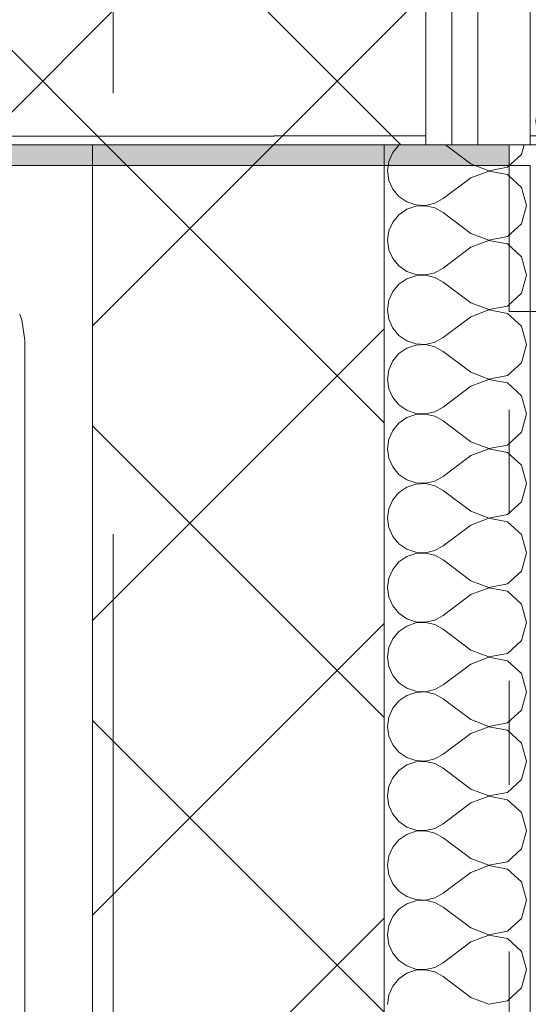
# Model space of a CAD drawing. Header units: millimetres. Extents: x 74467 to 235410, y -65 to 114857.
# Tile 217 of 256: x 139148 to 139392, y 70833 to 71306. Entities that reach past the tile are written whole.
import ezdxf
from ezdxf.enums import TextEntityAlignment as Align

# ---------------------------------------------------------------- set-up
doc = ezdxf.new("R2010")
doc.units = ezdxf.units.MM
doc.header["$MEASUREMENT"] = 0
for name, pattern in [('Katkend topelt', [1093.611073, 529.166651, -211.666656, 141.111112, -211.666656]), ('Punktiir tihe', [176.388884, 0, -176.388884]), ('Putukavõrk', [130, 50, -80]), ('Wipeout_Contour', [1000, 0, -1000])]:
    doc.linetypes.add(name, pattern=pattern)
for name, color, linetype in [('00 Kunstikonkursi LÜ jaoks asendi 2D', 7, 'Continuous'), ('00 Teljed.AR', 7, 'Continuous'), ('1232 Välisseinad.AR', 7, 'Continuous'), ('1235 Vahelaed.AR', 7, 'Continuous'), ('1237 Trepid.AR', 7, 'Continuous'), ('1311 Siseseinad.AR', 7, 'Continuous'), ('1317 Käsipuud.SA', 7, 'Continuous'), ('1326 Seinapinnad.SA', 7, 'Continuous'), ('9350 Netopind.AR', 7, 'Continuous')]:
    doc.layers.add(name, color=color, linetype=linetype)
doc.styles.add('GENERATED_STYLE_3', font='txt')
pattern_1 = [(45, (0, 0), (-70.71068, 70.71068), []), (135, (0, 0), (70.71068, 70.71068), [])]
pattern_2 = [(0, (0, 0), (0, 75), [0, -75])]

# ---------------------------------------------------------------- blocks, each defined once
blk = doc.blocks.new('Slab_19_1', base_point=(137442.64, 67680.27))
at = {"layer": '1235 Vahelaed.AR', "color": 7, "linetype": 'Continuous', "lineweight": 13, "flags": 128}
blk.add_lwpolyline([(137442.64, 67680.27), (139382.64, 67680.27), (139382.64, 69965.72), (139552.64, 69965.72), (139552.64, 71165.88), (139382.64, 71165.88), (139382.64, 71245.88), (137442.64, 71245.88)], close=True, dxfattribs=at)
blk = doc.blocks.new('Stair_2_1')
at = {"layer": '1237 Trepid.AR', "color": 253, "linetype": 'Putukavõrk', "lineweight": 13, "true_color": 0xa5a6a4}
for p, q in [((139382.64, 71235.88), (137492.64, 71235.88)), ((139382.67, 67688.68), (139382.64, 71235.88))]:
    blk.add_line(p, q, dxfattribs=at)
blk = doc.blocks.new('Wall_11_1', base_point=(132092.64, 71435.88))
at = {"layer": '1311 Siseseinad.AR', "linetype": 'Continuous', "lineweight": 13, "true_color": 0x50504f}
h = blk.add_hatch(dxfattribs=at)
h.set_pattern_fill('Plokk_õõnesbetoon_0001', color=251, style=0, pattern_type=2)
h.set_pattern_definition(pattern_1)
h.paths.add_polyline_path([(139392.64, 71435.88), (133882.64, 71435.88), (133882.64, 71245.88), (139392.64, 71245.88)])
at = {"layer": '1311 Siseseinad.AR', "color": 7, "linetype": 'Continuous', "lineweight": 15, "flags": 128}
blk.add_lwpolyline([(133882.64, 71245.88), (139392.64, 71245.88)], dxfattribs=at)
blk = doc.blocks.new('Trepp_Trepikoda_PK 1-TR2_2_1', base_point=(132392.64, 71235.88))
at = {"layer": '9350 Netopind.AR', "color": 7, "linetype": 'Continuous', "lineweight": 13, "flags": 128}
blk.add_lwpolyline([(131492.64, 71235.88), (131492.64, 69745.88), (132242.64, 69745.88), (132242.64, 67659.48), (133954.52, 67641.05), (133954.52, 67705.5), (139392.67, 67688.65), (139392.64, 69545.88), (139182.64, 69545.88), (139182.64, 69985.88), (139392.64, 69985.88), (139392.64, 71235.88)], close=True, dxfattribs=at)
blk = doc.blocks.new('Wall_28_1', base_point=(132282.64, 71245.88))
at = {"layer": '1326 Seinapinnad.SA', "linetype": 'Continuous', "lineweight": 0, "true_color": 0xfefefe}
blk.add_hatch(color=7, dxfattribs=at).paths.add_polyline_path([(139382.64, 71245.88), (133882.64, 71245.88), (133882.64, 71235.88), (139382.64, 71235.88)])
at = {"layer": '1326 Seinapinnad.SA', "color": 7, "linetype": 'Continuous', "lineweight": 15, "flags": 128}
for points in [[(139382.64, 71245.88), (133882.64, 71245.88)], [(139382.64, 71235.88), (139382.64, 71245.88)], [(133882.64, 71235.88), (139382.64, 71235.88)]]:
    blk.add_lwpolyline(points, dxfattribs=at)
blk = doc.blocks.new('Wall_339_1', base_point=(139342.64, 73185.88))
at = {"color": 254, "linetype": 'Wipeout_Contour', "lineweight": 0, "ltscale": 627919.733031}
blk.add_wipeout([(139392.64, 71245.88), (139392.64, 73185.88), (139367.64, 73185.88), (139367.64, 71245.88)], dxfattribs=at).dxf.layer = '1232 Välisseinad.AR'
at = {"color": 254, "linetype": 'Wipeout_Contour', "lineweight": 0, "ltscale": 627853.141775}
blk.add_wipeout([(139367.64, 71245.88), (139367.64, 73185.88), (139355.14, 73185.88), (139355.14, 71245.88)], dxfattribs=at).dxf.layer = '1232 Välisseinad.AR'
at = {"layer": '1232 Välisseinad.AR', "color": 7, "linetype": 'Continuous', "lineweight": 13, "flags": 128}
blk.add_lwpolyline([(139392.64, 71245.88), (139367.64, 71245.88)], dxfattribs=at)
at = {"color": 254, "linetype": 'Wipeout_Contour', "lineweight": 0, "ltscale": 627808.748847}
blk.add_wipeout([(139355.14, 71245.88), (139355.14, 73185.88), (139342.64, 73185.88), (139342.64, 71245.88)], dxfattribs=at).dxf.layer = '1232 Välisseinad.AR'
at = {"layer": '1232 Välisseinad.AR', "color": 7, "linetype": 'Continuous', "lineweight": 13, "flags": 128}
for points in [[(139342.64, 73185.88), (139342.64, 71245.88)], [(139355.14, 71245.88), (139342.64, 71245.88)], [(139367.64, 71245.88), (139355.14, 71245.88)]]:
    blk.add_lwpolyline(points, dxfattribs=at)
blk = doc.blocks.new('*X1645')
at = {"layer": '1232 Välisseinad.AR', "color": 252, "linetype": 'Continuous', "lineweight": 13, "true_color": 0x8c8d8c}
for p, q in [((139426.64, 71685.6), (139418.76, 71685.22)), ((139425.55, 71685.88), (139426.64, 71685.83)), ((139426.64, 71685.83), (139426.86, 71685.88)), ((139434.32, 71683.81), (139426.64, 71685.6)), ((139505.52, 71670.69), (139509.79, 71685.71)), ((139509.79, 71685.71), (139509.74, 71685.88)), ((139411.29, 71682.7), (139404.8, 71678.23)), ((139418.76, 71685.22), (139411.29, 71682.7)), ((139441.21, 71680), (139434.32, 71683.81)), ((139404.8, 71678.23), (139399.77, 71672.16)), ((139464.07, 71662.86), (139441.21, 71680)), ((139399.77, 71672.16), (139396.59, 71664.95)), ((139493.99, 71660.16), (139505.52, 71670.69)), ((139396.59, 71664.95), (139395.5, 71657.14)), ((139464.07, 71662.86), (139478.65, 71657.26)), ((139395.5, 71657.14), (139396.59, 71649.34)), ((139478.65, 71657.03), (139464.07, 71651.43)), ((139478.65, 71657.26), (139493.99, 71660.16)), ((139493.99, 71654.13), (139478.65, 71657.03)), ((139505.52, 71643.59), (139493.99, 71654.13)), ((139396.59, 71649.34), (139399.77, 71642.12)), ((139464.07, 71651.43), (139441.21, 71634.29)), ((139509.79, 71628.57), (139505.52, 71643.59)), ((139399.77, 71642.12), (139404.8, 71636.05)), ((139404.8, 71636.05), (139411.29, 71631.59)), ((139434.32, 71630.47), (139441.21, 71634.29)), ((139411.29, 71631.59), (139418.76, 71629.07)), ((139418.76, 71629.07), (139426.64, 71628.69)), ((139426.64, 71628.69), (139434.32, 71630.47)), ((139411.29, 71625.56), (139404.8, 71621.09)), ((139418.76, 71628.07), (139411.29, 71625.56)), ((139426.64, 71628.46), (139418.76, 71628.07)), ((139434.32, 71626.67), (139426.64, 71628.46)), ((139441.21, 71622.86), (139434.32, 71626.67)), ((139505.52, 71613.55), (139509.79, 71628.57)), ((139404.8, 71621.09), (139399.77, 71615.02)), ((139464.07, 71605.71), (139441.21, 71622.86)), ((139399.77, 71615.02), (139396.59, 71607.81)), ((139493.99, 71603.02), (139505.52, 71613.55)), ((139396.59, 71607.81), (139395.5, 71600)), ((139464.07, 71605.71), (139478.65, 71600.12)), ((139478.65, 71600.12), (139493.99, 71603.02)), ((139395.5, 71600), (139396.59, 71592.19)), ((139478.65, 71599.88), (139464.07, 71594.29)), ((139493.99, 71596.98), (139478.65, 71599.88)), ((139505.52, 71586.45), (139493.99, 71596.98)), ((139396.59, 71592.19), (139399.77, 71584.98)), ((139464.07, 71594.29), (139441.21, 71577.14)), ((139509.79, 71571.43), (139505.52, 71586.45)), ((139399.77, 71584.98), (139404.8, 71578.91)), ((139404.8, 71578.91), (139411.29, 71574.44)), ((139434.32, 71573.33), (139441.21, 71577.14)), ((139411.29, 71574.44), (139418.76, 71571.93)), ((139418.76, 71571.93), (139426.64, 71571.54)), ((139426.64, 71571.54), (139434.32, 71573.33)), ((139411.29, 71568.41), (139404.8, 71563.95)), ((139418.76, 71570.93), (139411.29, 71568.41)), ((139426.64, 71571.31), (139418.76, 71570.93)), ((139434.32, 71569.53), (139426.64, 71571.31)), ((139441.21, 71565.71), (139434.32, 71569.53)), ((139505.52, 71556.41), (139509.79, 71571.43)), ((139404.8, 71563.95), (139399.77, 71557.88)), ((139464.07, 71548.57), (139441.21, 71565.71)), ((139399.77, 71557.88), (139396.59, 71550.66)), ((139493.99, 71545.87), (139505.52, 71556.41)), ((139396.59, 71550.66), (139395.5, 71542.86)), ((139464.07, 71548.57), (139478.65, 71542.97)), ((139478.65, 71542.97), (139493.99, 71545.87)), ((139395.5, 71542.86), (139396.59, 71535.05)), ((139478.65, 71542.74), (139464.07, 71537.14)), ((139493.99, 71539.84), (139478.65, 71542.74)), ((139505.52, 71529.31), (139493.99, 71539.84)), ((139396.59, 71535.05), (139399.77, 71527.84)), ((139464.07, 71537.14), (139441.21, 71520)), ((139399.77, 71527.84), (139404.8, 71521.77)), ((139509.79, 71514.29), (139505.52, 71529.31)), ((139404.8, 71521.77), (139411.29, 71517.3)), ((139434.32, 71516.19), (139441.21, 71520)), ((139411.29, 71517.3), (139418.76, 71514.78)), ((139426.64, 71514.4), (139434.32, 71516.19)), ((139411.29, 71511.27), (139404.8, 71506.81)), ((139418.76, 71513.79), (139411.29, 71511.27)), ((139418.76, 71514.78), (139426.64, 71514.4)), ((139426.64, 71514.17), (139418.76, 71513.79)), ((139434.32, 71512.39), (139426.64, 71514.17)), ((139441.21, 71508.57), (139434.32, 71512.39)), ((139505.52, 71499.26), (139509.79, 71514.29)), ((139404.8, 71506.81), (139399.77, 71500.74)), ((139464.07, 71491.43), (139441.21, 71508.57)), ((139399.77, 71500.74), (139396.59, 71493.52)), ((139493.99, 71488.73), (139505.52, 71499.26)), ((139396.59, 71493.52), (139395.5, 71485.71)), ((139464.07, 71491.43), (139478.65, 71485.83)), ((139478.65, 71485.83), (139493.99, 71488.73)), ((139395.5, 71485.71), (139396.59, 71477.91)), ((139478.65, 71485.6), (139464.07, 71480)), ((139493.99, 71482.7), (139478.65, 71485.6)), ((139505.52, 71472.16), (139493.99, 71482.7)), ((139396.59, 71477.91), (139399.77, 71470.69)), ((139464.07, 71480), (139441.21, 71462.86)), ((139399.77, 71470.69), (139404.8, 71464.62)), ((139509.79, 71457.14), (139505.52, 71472.16)), ((139404.8, 71464.62), (139411.29, 71460.16)), ((139411.29, 71460.16), (139418.76, 71457.64)), ((139426.64, 71457.26), (139434.32, 71459.04)), ((139434.32, 71459.04), (139441.21, 71462.86)), ((139411.29, 71454.13), (139404.8, 71449.66)), ((139418.76, 71456.65), (139411.29, 71454.13)), ((139418.76, 71457.64), (139426.64, 71457.26)), ((139426.64, 71457.03), (139418.76, 71456.65)), ((139434.32, 71455.24), (139426.64, 71457.03)), ((139441.21, 71451.43), (139434.32, 71455.24)), ((139505.52, 71442.12), (139509.79, 71457.14)), ((139404.8, 71449.66), (139399.77, 71443.59)), ((139464.07, 71434.29), (139441.21, 71451.43)), ((139399.77, 71443.59), (139396.59, 71436.38)), ((139493.99, 71431.59), (139505.52, 71442.12)), ((139396.59, 71436.38), (139395.5, 71428.57)), ((139464.07, 71434.29), (139478.65, 71428.69)), ((139478.65, 71428.69), (139493.99, 71431.59)), ((139395.5, 71428.57), (139396.59, 71420.76)), ((139478.65, 71428.46), (139464.07, 71422.86)), ((139493.99, 71425.56), (139478.65, 71428.46)), ((139505.52, 71415.02), (139493.99, 71425.56)), ((139396.59, 71420.76), (139399.77, 71413.55)), ((139464.07, 71422.86), (139441.21, 71405.71)), ((139399.77, 71413.55), (139404.8, 71407.48)), ((139509.79, 71400), (139505.52, 71415.02)), ((139404.8, 71407.48), (139411.29, 71403.02)), ((139411.29, 71403.02), (139418.76, 71400.5)), ((139426.64, 71400.12), (139434.32, 71401.9)), ((139434.32, 71401.9), (139441.21, 71405.71)), ((139418.76, 71399.5), (139411.29, 71396.98)), ((139418.76, 71400.5), (139426.64, 71400.12)), ((139426.64, 71399.88), (139418.76, 71399.5)), ((139434.32, 71398.1), (139426.64, 71399.88)), ((139441.21, 71394.29), (139434.32, 71398.1)), ((139505.52, 71384.98), (139509.79, 71400)), ((139404.8, 71392.52), (139399.77, 71386.45)), ((139411.29, 71396.98), (139404.8, 71392.52)), ((139464.07, 71377.14), (139441.21, 71394.29)), ((139399.77, 71386.45), (139396.59, 71379.24)), ((139493.99, 71374.44), (139505.52, 71384.98)), ((139396.59, 71379.24), (139395.5, 71371.43)), ((139464.07, 71377.14), (139478.65, 71371.54)), ((139478.65, 71371.54), (139493.99, 71374.44)), ((139395.5, 71371.43), (139396.59, 71363.62)), ((139478.65, 71371.31), (139464.07, 71365.71)), ((139493.99, 71368.41), (139478.65, 71371.31)), ((139464.07, 71365.71), (139441.21, 71348.57)), ((139505.52, 71357.88), (139493.99, 71368.41)), ((139396.59, 71363.62), (139399.77, 71356.41)), ((139399.77, 71356.41), (139404.8, 71350.34)), ((139509.79, 71342.86), (139505.52, 71357.88)), ((139404.8, 71350.34), (139411.29, 71345.87)), ((139411.29, 71345.87), (139418.76, 71343.35)), ((139434.32, 71344.76), (139441.21, 71348.57)), ((139418.76, 71342.36), (139411.29, 71339.84)), ((139418.76, 71343.35), (139426.64, 71342.97)), ((139426.64, 71342.74), (139418.76, 71342.36)), ((139426.64, 71342.97), (139434.32, 71344.76)), ((139434.32, 71340.96), (139426.64, 71342.74)), ((139441.21, 71337.14), (139434.32, 71340.96)), ((139505.52, 71327.84), (139509.79, 71342.86)), ((139411.29, 71339.84), (139404.8, 71335.38)), ((139464.07, 71320), (139441.21, 71337.14)), ((139404.8, 71335.38), (139399.77, 71329.31)), ((139399.77, 71329.31), (139396.59, 71322.09)), ((139493.99, 71317.3), (139505.52, 71327.84)), ((139396.59, 71322.09), (139395.5, 71314.29)), ((139464.07, 71320), (139478.65, 71314.4)), ((139478.65, 71314.4), (139493.99, 71317.3)), ((139395.5, 71314.29), (139396.59, 71306.48)), ((139478.65, 71314.17), (139464.07, 71308.57)), ((139493.99, 71311.27), (139478.65, 71314.17)), ((139464.07, 71308.57), (139441.21, 71291.43)), ((139505.52, 71300.74), (139493.99, 71311.27)), ((139396.59, 71306.48), (139399.77, 71299.26)), ((139399.77, 71299.26), (139404.8, 71293.19)), ((139509.79, 71285.71), (139505.52, 71300.74)), ((139404.8, 71293.19), (139411.29, 71288.73)), ((139411.29, 71288.73), (139418.76, 71286.21)), ((139434.32, 71287.61), (139441.21, 71291.43)), ((139418.76, 71285.22), (139411.29, 71282.7)), ((139418.76, 71286.21), (139426.64, 71285.83)), ((139426.64, 71285.6), (139418.76, 71285.22)), ((139426.64, 71285.83), (139434.32, 71287.61)), ((139434.32, 71283.81), (139426.64, 71285.6)), ((139441.21, 71280), (139434.32, 71283.81)), ((139505.52, 71270.69), (139509.79, 71285.71)), ((139411.29, 71282.7), (139404.8, 71278.23)), ((139464.07, 71262.86), (139441.21, 71280)), ((139404.8, 71278.23), (139399.77, 71272.16)), ((139399.77, 71272.16), (139396.59, 71264.95)), ((139493.99, 71260.16), (139505.52, 71270.69)), ((139396.59, 71264.95), (139395.5, 71257.14)), ((139464.07, 71262.86), (139478.65, 71257.26)), ((139478.65, 71257.26), (139493.99, 71260.16)), ((139395.5, 71257.14), (139396.59, 71249.34)), ((139478.65, 71257.03), (139464.07, 71251.43)), ((139493.99, 71254.13), (139478.65, 71257.03)), ((139464.07, 71251.43), (139456.68, 71245.88)), ((139503.01, 71245.88), (139493.99, 71254.13)), ((139396.59, 71249.34), (139398.11, 71245.88))]:
    blk.add_line(p, q, dxfattribs=at)
blk = doc.blocks.new('Wall_642_1', base_point=(139342.64, 71245.88))
at = {"layer": '1232 Välisseinad.AR', "linetype": 'Continuous', "lineweight": 13, "true_color": 0x8c8d8c}
h = blk.add_hatch(dxfattribs=at)
h.set_pattern_fill('Kips__1__0001', color=252, style=0, pattern_type=2)
h.set_pattern_definition(pattern_2)
h.paths.add_polyline_path([(139355.14, 71245.88), (139355.14, 71685.88), (139342.64, 71685.88), (139342.64, 71245.88)])
h = blk.add_hatch(dxfattribs=at)
h.set_pattern_fill('Kips__1__0001', color=252, style=0, pattern_type=2)
h.set_pattern_definition(pattern_2)
h.paths.add_polyline_path([(139367.64, 71245.88), (139367.64, 71685.88), (139355.14, 71685.88), (139355.14, 71245.88)])
at = {"layer": '1232 Välisseinad.AR', "color": 7, "linetype": 'Continuous', "lineweight": 15}
for p, q in [((139355.14, 71245.88), (139355.14, 71685.88)), ((139367.64, 71245.88), (139367.64, 71685.88)), ((139392.64, 71245.88), (139392.64, 71685.88))]:
    blk.add_line(p, q, dxfattribs=at)
at = {"layer": '1232 Välisseinad.AR', "color": 7, "linetype": 'Continuous', "lineweight": 13, "flags": 128}
for points in [[(139355.14, 71685.88), (139342.64, 71685.88)], [(139367.64, 71685.88), (139355.14, 71685.88)], [(139392.64, 71685.88), (139367.64, 71685.88)], [(139512.64, 71685.88), (139392.64, 71685.88)], [(139355.14, 71245.88), (139342.64, 71245.88)], [(139367.64, 71245.88), (139355.14, 71245.88)], [(139392.64, 71245.88), (139367.64, 71245.88)], [(139512.64, 71245.88), (139392.64, 71245.88)]]:
    blk.add_lwpolyline(points, dxfattribs=at)
at = {"layer": '1232 Välisseinad.AR', "color": 7, "linetype": 'Continuous', "lineweight": 15, "flags": 128}
for points in [[(139342.64, 71685.88), (139342.64, 71245.88)], [(139512.64, 71245.88), (139512.64, 71685.88)]]:
    blk.add_lwpolyline(points, dxfattribs=at)
at = {"layer": '1232 Välisseinad.AR', "color": 7, "lineweight": 15}
blk.add_blockref('*X1645', (0, 0), dxfattribs=at)
blk = doc.blocks.new('Railing_3_1')
at = {"layer": '1317 Käsipuud.SA', "color": 7, "linetype": 'Continuous', "lineweight": 13}
for p, q in [((139148.84, 71161.92), (139147.75, 71164.56)), ((139148.84, 71161.92), (139147.75, 71164.56)), ((139150.14, 71152.03), (139148.84, 71161.92)), ((139150.14, 71152.03), (139148.84, 71161.92)), ((139150.14, 71125.88), (139150.14, 71152.03)), ((139150.14, 71125.88), (139150.14, 71152.03)), ((139150.14, 71109.84), (139150.14, 71125.88)), ((139150.14, 71109.84), (139150.14, 71125.88)), ((139150.14, 67836.92), (139150.14, 71109.84)), ((139150.14, 67836.92), (139150.14, 71109.84))]:
    blk.add_line(p, q, dxfattribs=at)
blk = doc.blocks.new('*X3572')
at = {"layer": '1232 Välisseinad.AR', "color": 252, "linetype": 'Continuous', "lineweight": 13, "true_color": 0x8c8d8c}
for p, q in [((139330.09, 71245.88), (139329.73, 71245.64)), ((139364.31, 71236.67), (139352.02, 71245.88)), ((139388.49, 71241.24), (139389.81, 71245.88)), ((139326.8, 71242.1), (139324.94, 71237.89)), ((139329.73, 71245.64), (139326.8, 71242.1)), ((139381.76, 71235.09), (139388.49, 71241.24)), ((139324.94, 71237.89), (139324.31, 71233.33)), ((139364.31, 71236.67), (139372.81, 71233.4)), ((139324.31, 71233.33), (139324.94, 71228.78)), ((139372.81, 71233.27), (139364.31, 71230)), ((139372.81, 71233.4), (139381.76, 71235.09)), ((139381.76, 71231.57), (139372.81, 71233.27)), ((139324.94, 71228.78), (139326.8, 71224.57)), ((139364.31, 71230), (139350.98, 71220)), ((139388.49, 71225.43), (139381.76, 71231.57)), ((139326.8, 71224.57), (139329.73, 71221.03)), ((139390.98, 71216.67), (139388.49, 71225.43)), ((139329.73, 71221.03), (139333.52, 71218.43)), ((139333.52, 71218.43), (139337.88, 71216.96)), ((139342.47, 71216.73), (139346.95, 71217.77)), ((139346.95, 71217.77), (139350.98, 71220)), ((139333.52, 71214.91), (139329.73, 71212.3)), ((139337.88, 71216.38), (139333.52, 71214.91)), ((139337.88, 71216.96), (139342.47, 71216.73)), ((139342.47, 71216.6), (139337.88, 71216.38)), ((139346.95, 71215.56), (139342.47, 71216.6)), ((139350.98, 71213.33), (139346.95, 71215.56)), ((139364.31, 71203.33), (139350.98, 71213.33)), ((139388.49, 71207.9), (139390.98, 71216.67)), ((139326.8, 71208.76), (139324.94, 71204.55)), ((139329.73, 71212.3), (139326.8, 71208.76)), ((139324.94, 71204.55), (139324.31, 71200)), ((139381.76, 71201.76), (139388.49, 71207.9)), ((139324.31, 71200), (139324.94, 71195.45)), ((139364.31, 71203.33), (139372.81, 71200.07)), ((139372.81, 71199.93), (139364.31, 71196.67)), ((139372.81, 71200.07), (139381.76, 71201.76)), ((139381.76, 71198.24), (139372.81, 71199.93)), ((139324.94, 71195.45), (139326.8, 71191.24)), ((139364.31, 71196.67), (139350.98, 71186.67)), ((139388.49, 71192.1), (139381.76, 71198.24)), ((139326.8, 71191.24), (139329.73, 71187.7)), ((139390.98, 71183.33), (139388.49, 71192.1)), ((139329.73, 71187.7), (139333.52, 71185.09)), ((139333.52, 71185.09), (139337.88, 71183.62)), ((139342.47, 71183.4), (139346.95, 71184.44)), ((139346.95, 71184.44), (139350.98, 71186.67)), ((139333.52, 71181.57), (139329.73, 71178.97)), ((139337.88, 71183.04), (139333.52, 71181.57)), ((139337.88, 71183.62), (139342.47, 71183.4)), ((139342.47, 71183.27), (139337.88, 71183.04)), ((139346.95, 71182.23), (139342.47, 71183.27)), ((139350.98, 71180), (139346.95, 71182.23)), ((139364.31, 71170), (139350.98, 71180)), ((139388.49, 71174.57), (139390.98, 71183.33)), ((139326.8, 71175.43), (139324.94, 71171.22)), ((139329.73, 71178.97), (139326.8, 71175.43)), ((139324.94, 71171.22), (139324.31, 71166.67)), ((139381.76, 71168.43), (139388.49, 71174.57)), ((139324.31, 71166.67), (139324.94, 71162.11)), ((139364.31, 71170), (139372.81, 71166.73)), ((139372.81, 71166.6), (139364.31, 71163.33)), ((139372.81, 71166.73), (139381.76, 71168.43)), ((139381.76, 71164.91), (139372.81, 71166.6)), ((139324.94, 71162.11), (139326.8, 71157.9)), ((139364.31, 71163.33), (139350.98, 71153.33)), ((139388.49, 71158.76), (139381.76, 71164.91)), ((139326.8, 71157.9), (139329.73, 71154.36)), ((139390.98, 71150), (139388.49, 71158.76)), ((139329.73, 71154.36), (139333.52, 71151.76)), ((139333.52, 71151.76), (139337.88, 71150.29)), ((139346.95, 71151.11), (139350.98, 71153.33)), ((139333.52, 71148.24), (139329.73, 71145.64)), ((139337.88, 71149.71), (139333.52, 71148.24)), ((139337.88, 71150.29), (139342.47, 71150.07)), ((139342.47, 71149.93), (139337.88, 71149.71)), ((139342.47, 71150.07), (139346.95, 71151.11)), ((139346.95, 71148.89), (139342.47, 71149.93)), ((139350.98, 71146.67), (139346.95, 71148.89)), ((139364.31, 71136.67), (139350.98, 71146.67)), ((139388.49, 71141.24), (139390.98, 71150)), ((139326.8, 71142.1), (139324.94, 71137.89)), ((139329.73, 71145.64), (139326.8, 71142.1)), ((139324.94, 71137.89), (139324.31, 71133.33)), ((139381.76, 71135.09), (139388.49, 71141.24)), ((139324.31, 71133.33), (139324.94, 71128.78)), ((139364.31, 71136.67), (139372.81, 71133.4)), ((139372.81, 71133.27), (139364.31, 71130)), ((139372.81, 71133.4), (139381.76, 71135.09)), ((139381.76, 71131.57), (139372.81, 71133.27)), ((139324.94, 71128.78), (139326.8, 71124.57)), ((139364.31, 71130), (139350.98, 71120)), ((139388.49, 71125.43), (139381.76, 71131.57)), ((139326.8, 71124.57), (139329.73, 71121.03)), ((139390.98, 71116.67), (139388.49, 71125.43)), ((139329.73, 71121.03), (139333.52, 71118.43)), ((139333.52, 71118.43), (139337.88, 71116.96)), ((139346.95, 71117.77), (139350.98, 71120)), ((139333.52, 71114.91), (139329.73, 71112.3)), ((139337.88, 71116.38), (139333.52, 71114.91)), ((139337.88, 71116.96), (139342.47, 71116.73)), ((139342.47, 71116.6), (139337.88, 71116.38)), ((139342.47, 71116.73), (139346.95, 71117.77)), ((139346.95, 71115.56), (139342.47, 71116.6)), ((139350.98, 71113.33), (139346.95, 71115.56)), ((139388.49, 71107.9), (139390.98, 71116.67)), ((139329.73, 71112.3), (139326.8, 71108.76)), ((139364.31, 71103.33), (139350.98, 71113.33)), ((139324.94, 71104.55), (139324.31, 71100)), ((139326.8, 71108.76), (139324.94, 71104.55)), ((139381.76, 71101.76), (139388.49, 71107.9)), ((139324.31, 71100), (139324.94, 71095.45)), ((139364.31, 71103.33), (139372.81, 71100.07)), ((139372.81, 71099.93), (139364.31, 71096.67)), ((139372.81, 71100.07), (139381.76, 71101.76)), ((139381.76, 71098.24), (139372.81, 71099.93)), ((139324.94, 71095.45), (139326.8, 71091.24)), ((139364.31, 71096.67), (139350.98, 71086.67)), ((139388.49, 71092.1), (139381.76, 71098.24)), ((139326.8, 71091.24), (139329.73, 71087.7)), ((139390.98, 71083.33), (139388.49, 71092.1)), ((139329.73, 71087.7), (139333.52, 71085.09)), ((139346.95, 71084.44), (139350.98, 71086.67)), ((139333.52, 71081.57), (139329.73, 71078.97)), ((139333.52, 71085.09), (139337.88, 71083.62)), ((139337.88, 71083.04), (139333.52, 71081.57)), ((139337.88, 71083.62), (139342.47, 71083.4)), ((139342.47, 71083.27), (139337.88, 71083.04)), ((139342.47, 71083.4), (139346.95, 71084.44)), ((139346.95, 71082.23), (139342.47, 71083.27)), ((139350.98, 71080), (139346.95, 71082.23)), ((139388.49, 71074.57), (139390.98, 71083.33)), ((139329.73, 71078.97), (139326.8, 71075.43)), ((139364.31, 71070), (139350.98, 71080)), ((139324.94, 71071.22), (139324.31, 71066.67)), ((139326.8, 71075.43), (139324.94, 71071.22)), ((139381.76, 71068.43), (139388.49, 71074.57)), ((139324.31, 71066.67), (139324.94, 71062.11)), ((139364.31, 71070), (139372.81, 71066.73)), ((139372.81, 71066.6), (139364.31, 71063.33)), ((139372.81, 71066.73), (139381.76, 71068.43)), ((139381.76, 71064.91), (139372.81, 71066.6)), ((139324.94, 71062.11), (139326.8, 71057.9)), ((139364.31, 71063.33), (139350.98, 71053.33)), ((139388.49, 71058.76), (139381.76, 71064.91)), ((139326.8, 71057.9), (139329.73, 71054.36)), ((139390.98, 71050), (139388.49, 71058.76)), ((139329.73, 71054.36), (139333.52, 71051.76)), ((139346.95, 71051.11), (139350.98, 71053.33)), ((139333.52, 71048.24), (139329.73, 71045.64)), ((139333.52, 71051.76), (139337.88, 71050.29)), ((139337.88, 71049.71), (139333.52, 71048.24)), ((139337.88, 71050.29), (139342.47, 71050.07)), ((139342.47, 71049.93), (139337.88, 71049.71)), ((139342.47, 71050.07), (139346.95, 71051.11)), ((139346.95, 71048.89), (139342.47, 71049.93)), ((139350.98, 71046.67), (139346.95, 71048.89)), ((139388.49, 71041.24), (139390.98, 71050)), ((139329.73, 71045.64), (139326.8, 71042.1)), ((139364.31, 71036.67), (139350.98, 71046.67)), ((139326.8, 71042.1), (139324.94, 71037.89)), ((139381.76, 71035.09), (139388.49, 71041.24)), ((139324.94, 71037.89), (139324.31, 71033.33)), ((139324.31, 71033.33), (139324.94, 71028.78)), ((139364.31, 71036.67), (139372.81, 71033.4)), ((139372.81, 71033.27), (139364.31, 71030)), ((139372.81, 71033.4), (139381.76, 71035.09)), ((139381.76, 71031.57), (139372.81, 71033.27)), ((139324.94, 71028.78), (139326.8, 71024.57)), ((139364.31, 71030), (139350.98, 71020)), ((139388.49, 71025.43), (139381.76, 71031.57)), ((139326.8, 71024.57), (139329.73, 71021.03)), ((139390.98, 71016.67), (139388.49, 71025.43)), ((139329.73, 71021.03), (139333.52, 71018.43)), ((139346.95, 71017.77), (139350.98, 71020)), ((139333.52, 71014.91), (139329.73, 71012.3)), ((139333.52, 71018.43), (139337.88, 71016.96)), ((139337.88, 71016.38), (139333.52, 71014.91)), ((139337.88, 71016.96), (139342.47, 71016.73)), ((139342.47, 71016.6), (139337.88, 71016.38)), ((139342.47, 71016.73), (139346.95, 71017.77)), ((139346.95, 71015.56), (139342.47, 71016.6)), ((139350.98, 71013.33), (139346.95, 71015.56)), ((139388.49, 71007.9), (139390.98, 71016.67)), ((139329.73, 71012.3), (139326.8, 71008.76)), ((139364.31, 71003.33), (139350.98, 71013.33)), ((139326.8, 71008.76), (139324.94, 71004.55)), ((139381.76, 71001.76), (139388.49, 71007.9)), ((139324.94, 71004.55), (139324.31, 71000)), ((139364.31, 71003.33), (139372.81, 71000.07)), ((139372.81, 71000.07), (139381.76, 71001.76)), ((139324.31, 71000), (139324.94, 70995.45)), ((139324.94, 70995.45), (139326.8, 70991.24)), ((139364.31, 70996.67), (139350.98, 70986.67)), ((139372.81, 70999.93), (139364.31, 70996.67)), ((139381.76, 70998.24), (139372.81, 70999.93)), ((139388.49, 70992.1), (139381.76, 70998.24)), ((139326.8, 70991.24), (139329.73, 70987.7)), ((139390.98, 70983.33), (139388.49, 70992.1)), ((139329.73, 70987.7), (139333.52, 70985.09)), ((139346.95, 70984.44), (139350.98, 70986.67)), ((139333.52, 70981.57), (139329.73, 70978.97)), ((139333.52, 70985.09), (139337.88, 70983.62)), ((139337.88, 70983.04), (139333.52, 70981.57)), ((139337.88, 70983.62), (139342.47, 70983.4)), ((139342.47, 70983.27), (139337.88, 70983.04)), ((139342.47, 70983.4), (139346.95, 70984.44)), ((139346.95, 70982.23), (139342.47, 70983.27)), ((139350.98, 70980), (139346.95, 70982.23)), ((139388.49, 70974.57), (139390.98, 70983.33)), ((139329.73, 70978.97), (139326.8, 70975.43)), ((139364.31, 70970), (139350.98, 70980)), ((139326.8, 70975.43), (139324.94, 70971.22)), ((139381.76, 70968.43), (139388.49, 70974.57)), ((139324.94, 70971.22), (139324.31, 70966.67)), ((139364.31, 70970), (139372.81, 70966.73)), ((139372.81, 70966.73), (139381.76, 70968.43)), ((139324.31, 70966.67), (139324.94, 70962.11)), ((139364.31, 70963.33), (139350.98, 70953.33)), ((139372.81, 70966.6), (139364.31, 70963.33)), ((139381.76, 70964.91), (139372.81, 70966.6)), ((139388.49, 70958.76), (139381.76, 70964.91)), ((139324.94, 70962.11), (139326.8, 70957.9)), ((139326.8, 70957.9), (139329.73, 70954.36)), ((139390.98, 70950), (139388.49, 70958.76)), ((139329.73, 70954.36), (139333.52, 70951.76)), ((139346.95, 70951.11), (139350.98, 70953.33)), ((139333.52, 70948.24), (139329.73, 70945.64)), ((139333.52, 70951.76), (139337.88, 70950.29)), ((139337.88, 70949.71), (139333.52, 70948.24)), ((139337.88, 70950.29), (139342.47, 70950.07)), ((139342.47, 70949.93), (139337.88, 70949.71)), ((139342.47, 70950.07), (139346.95, 70951.11)), ((139346.95, 70948.89), (139342.47, 70949.93)), ((139350.98, 70946.67), (139346.95, 70948.89)), ((139388.49, 70941.24), (139390.98, 70950)), ((139329.73, 70945.64), (139326.8, 70942.1)), ((139364.31, 70936.67), (139350.98, 70946.67)), ((139326.8, 70942.1), (139324.94, 70937.89)), ((139381.76, 70935.09), (139388.49, 70941.24)), ((139324.94, 70937.89), (139324.31, 70933.33)), ((139364.31, 70936.67), (139372.81, 70933.4)), ((139372.81, 70933.4), (139381.76, 70935.09)), ((139324.31, 70933.33), (139324.94, 70928.78)), ((139364.31, 70930), (139350.98, 70920)), ((139372.81, 70933.27), (139364.31, 70930)), ((139381.76, 70931.57), (139372.81, 70933.27)), ((139388.49, 70925.43), (139381.76, 70931.57)), ((139324.94, 70928.78), (139326.8, 70924.57)), ((139326.8, 70924.57), (139329.73, 70921.03)), ((139390.98, 70916.67), (139388.49, 70925.43)), ((139329.73, 70921.03), (139333.52, 70918.43)), ((139346.95, 70917.77), (139350.98, 70920)), ((139333.52, 70918.43), (139337.88, 70916.96)), ((139337.88, 70916.38), (139333.52, 70914.91)), ((139337.88, 70916.96), (139342.47, 70916.73)), ((139342.47, 70916.6), (139337.88, 70916.38)), ((139342.47, 70916.73), (139346.95, 70917.77)), ((139346.95, 70915.56), (139342.47, 70916.6)), ((139350.98, 70913.33), (139346.95, 70915.56)), ((139388.49, 70907.9), (139390.98, 70916.67)), ((139329.73, 70912.3), (139326.8, 70908.76)), ((139333.52, 70914.91), (139329.73, 70912.3)), ((139364.31, 70903.33), (139350.98, 70913.33)), ((139326.8, 70908.76), (139324.94, 70904.55)), ((139381.76, 70901.76), (139388.49, 70907.9)), ((139324.94, 70904.55), (139324.31, 70900)), ((139364.31, 70903.33), (139372.81, 70900.07)), ((139372.81, 70900.07), (139381.76, 70901.76)), ((139324.31, 70900), (139324.94, 70895.45)), ((139364.31, 70896.67), (139350.98, 70886.67)), ((139372.81, 70899.93), (139364.31, 70896.67)), ((139381.76, 70898.24), (139372.81, 70899.93)), ((139388.49, 70892.1), (139381.76, 70898.24)), ((139324.94, 70895.45), (139326.8, 70891.24)), ((139390.98, 70883.33), (139388.49, 70892.1)), ((139326.8, 70891.24), (139329.73, 70887.7)), ((139329.73, 70887.7), (139333.52, 70885.09)), ((139333.52, 70885.09), (139337.88, 70883.62)), ((139337.88, 70883.04), (139333.52, 70881.57)), ((139337.88, 70883.62), (139342.47, 70883.4)), ((139342.47, 70883.27), (139337.88, 70883.04)), ((139342.47, 70883.4), (139346.95, 70884.44)), ((139346.95, 70882.23), (139342.47, 70883.27)), ((139346.95, 70884.44), (139350.98, 70886.67)), ((139350.98, 70880), (139346.95, 70882.23)), ((139388.49, 70874.57), (139390.98, 70883.33)), ((139329.73, 70878.97), (139326.8, 70875.43)), ((139333.52, 70881.57), (139329.73, 70878.97)), ((139364.31, 70870), (139350.98, 70880)), ((139326.8, 70875.43), (139324.94, 70871.22)), ((139381.76, 70868.43), (139388.49, 70874.57)), ((139324.94, 70871.22), (139324.31, 70866.67)), ((139364.31, 70870), (139372.81, 70866.73)), ((139372.81, 70866.73), (139381.76, 70868.43)), ((139324.31, 70866.67), (139324.94, 70862.11)), ((139364.31, 70863.33), (139350.98, 70853.33)), ((139372.81, 70866.6), (139364.31, 70863.33)), ((139381.76, 70864.91), (139372.81, 70866.6)), ((139388.49, 70858.76), (139381.76, 70864.91)), ((139324.94, 70862.11), (139326.8, 70857.9)), ((139390.98, 70850), (139388.49, 70858.76)), ((139326.8, 70857.9), (139329.73, 70854.36)), ((139329.73, 70854.36), (139333.52, 70851.76)), ((139333.52, 70851.76), (139337.88, 70850.29)), ((139337.88, 70849.71), (139333.52, 70848.24)), ((139337.88, 70850.29), (139342.47, 70850.07)), ((139342.47, 70849.93), (139337.88, 70849.71)), ((139342.47, 70850.07), (139346.95, 70851.11)), ((139346.95, 70848.89), (139342.47, 70849.93)), ((139346.95, 70851.11), (139350.98, 70853.33)), ((139388.49, 70841.24), (139390.98, 70850)), ((139329.73, 70845.64), (139326.8, 70842.1)), ((139333.52, 70848.24), (139329.73, 70845.64)), ((139350.98, 70846.67), (139346.95, 70848.89)), ((139364.31, 70836.67), (139350.98, 70846.67)), ((139326.8, 70842.1), (139324.94, 70837.89)), ((139381.76, 70835.09), (139388.49, 70841.24)), ((139324.94, 70837.89), (139324.31, 70833.33)), ((139364.31, 70836.67), (139372.81, 70833.4)), ((139372.81, 70833.4), (139381.76, 70835.09))]:
    blk.add_line(p, q, dxfattribs=at)
blk = doc.blocks.new('Wall_922_1', base_point=(139182.64, 71245.88))
at = {"layer": '1232 Välisseinad.AR', "linetype": 'Continuous', "lineweight": 13, "true_color": 0x50504f}
h = blk.add_hatch(dxfattribs=at)
h.set_pattern_fill('Plokk_õõnesbetoon_0001', color=251, style=0, pattern_type=2)
h.set_pattern_definition(pattern_1)
h.paths.add_polyline_path([(139322.64, 69885.72), (139322.64, 71245.88), (139182.64, 71245.88), (139182.64, 69885.72)])
at = {"layer": '1232 Välisseinad.AR', "color": 7, "linetype": 'Continuous', "lineweight": 13}
blk.add_line((139322.64, 69885.72), (139322.64, 71245.88), dxfattribs=at)
at = {"layer": '1232 Välisseinad.AR', "color": 7, "linetype": 'Continuous', "lineweight": 15, "flags": 128}
blk.add_lwpolyline([(139182.64, 71245.88), (139182.64, 69885.72)], dxfattribs=at)
at = {"layer": '1232 Välisseinad.AR', "color": 7, "linetype": 'Continuous', "lineweight": 13, "flags": 128}
for points in [[(139322.64, 71245.88), (139182.64, 71245.88)], [(139392.64, 71245.88), (139322.64, 71245.88)]]:
    blk.add_lwpolyline(points, dxfattribs=at)
at = {"layer": '1232 Välisseinad.AR', "color": 7, "lineweight": 15}
blk.add_blockref('*X3572', (0, 0), dxfattribs=at)
blk = doc.blocks.new('Standard grid marker')
at = {"layer": '00 Teljed.AR', "color": 252, "linetype": 'Katkend topelt', "lineweight": 13, "true_color": 0x8c8d8c}
blk.add_line((6142.46, 0), (54919.04, 0), dxfattribs=at)
at = {"layer": '00 Teljed.AR', "color": 252, "lineweight": 13, "true_color": 0x8c8d8c, "style": 'GENERATED_STYLE_3'}
for tag, p in [('AC_MarkerText_1_0', (-54.29, -45.71)), ('AC_MarkerText_1_1', (61407.21, -45.71))]:
    blk.add_attdef(tag, text='', height=200, rotation=270, dxfattribs=at).set_placement(p, align=Align.TOP_CENTER)
blk = doc.blocks.new('Standard grid marker_7')
at = {"layer": '00 Teljed.AR', "color": 252, "linetype": 'Katkend topelt', "lineweight": 13, "true_color": 0x8c8d8c}
blk.add_line((1179.41, 0), (38064.5, 0), dxfattribs=at)
at = {"layer": '00 Teljed.AR', "color": 252, "lineweight": 13, "true_color": 0x8c8d8c, "style": 'GENERATED_STYLE_3'}
for tag, p in [('AC_MarkerText_1_0', (-200, -191.43)), ('AC_MarkerText_1_1', (39443.91, -191.43))]:
    blk.add_attdef(tag, text='', height=200, rotation=180, dxfattribs=at).set_placement(p, align=Align.TOP_CENTER)

msp = doc.modelspace()

# ---------------------------------------------------------------- block references
at = {"layer": '1235 Vahelaed.AR', "color": 7, "linetype": 'Continuous', "lineweight": 13}
msp.add_blockref('Slab_19_1', (137442.64, 67680.27), dxfattribs=at)

# ---------------------------------------------------------------- next in the draw order: block references
at = {"layer": '1237 Trepid.AR', "color": 7, "linetype": 'Punktiir tihe', "lineweight": 13}
msp.add_blockref('Stair_2_1', (0, 0), dxfattribs=at)

# ---------------------------------------------------------------- next in the draw order: linework, layer by layer
at = {"layer": '00 Kunstikonkursi LÜ jaoks asendi 2D', "color": 7, "linetype": 'Continuous', "lineweight": 13, "flags": 128}
for points in [[(85212.3, 103505.93), (80740.08, 71575.34), (94838.97, 69600.78), (97910.79, 91471.6), (123957.76, 87832.01), (121631.91, 71230.03), (139853.7, 71250.65), (139838.51, 103531.64)], [(121631.91, 71230.03), (121180.17, 68000.71), (139640.41, 67681.92), (139638.73, 71250.55)]]:
    msp.add_lwpolyline(points, close=True, dxfattribs=at)
at = {"layer": '9350 Netopind.AR', "color": 7, "linetype": 'Continuous', "lineweight": 0, "true_color": 0xfaefc5, "flags": 128}
msp.add_lwpolyline([(131492.64, 71235.88), (131492.64, 69745.88), (132242.64, 69745.88), (132242.64, 67659.48), (133954.52, 67641.05), (133954.52, 67705.5), (139392.67, 67688.65), (139392.64, 69545.88), (139182.64, 69545.88), (139182.64, 69985.88), (139392.64, 69985.88), (139392.64, 71235.88)], close=True, dxfattribs=at)

# ---------------------------------------------------------------- next in the draw order: block references
at = {"layer": '1311 Siseseinad.AR', "color": 7, "lineweight": 15}
msp.add_blockref('Wall_11_1', (132092.64, 71435.88), dxfattribs=at)
at = {"layer": '1317 Käsipuud.SA', "color": 7, "linetype": 'Continuous', "lineweight": 13}
msp.add_blockref('Railing_3_1', (0, 0), dxfattribs=at)
at = {"layer": '1326 Seinapinnad.SA', "color": 7, "lineweight": 15}
msp.add_blockref('Wall_28_1', (132282.64, 71245.88), dxfattribs=at)
at = {"layer": '9350 Netopind.AR', "color": 7, "linetype": 'Continuous', "lineweight": 13}
msp.add_blockref('Trepp_Trepikoda_PK 1-TR2_2_1', (132392.64, 71235.88), dxfattribs=at)

# ---------------------------------------------------------------- next in the draw order: block references
at = {"layer": '1232 Välisseinad.AR', "color": 7, "lineweight": 15}
msp.add_blockref('Wall_339_1', (139342.64, 73185.88), dxfattribs=at)

# ---------------------------------------------------------------- next in the draw order: block references
at = {"layer": '00 Teljed.AR', "color": 7, "linetype": 'Continuous', "lineweight": 13, "zscale": 1000}
for name, p, rotation in [('Standard grid marker', (139192.64, 46889.58), 90), ('Standard grid marker_7', (144446.65, 71245.88), 180)]:
    msp.add_blockref(name, p, dxfattribs=dict(at, rotation=rotation))
at = {"layer": '1232 Välisseinad.AR', "color": 7, "lineweight": 15}
for name, p in [('Wall_642_1', (139342.64, 71245.88)), ('Wall_922_1', (139182.64, 71245.88))]:
    msp.add_blockref(name, p, dxfattribs=at)

doc.saveas('drawing.dxf')
